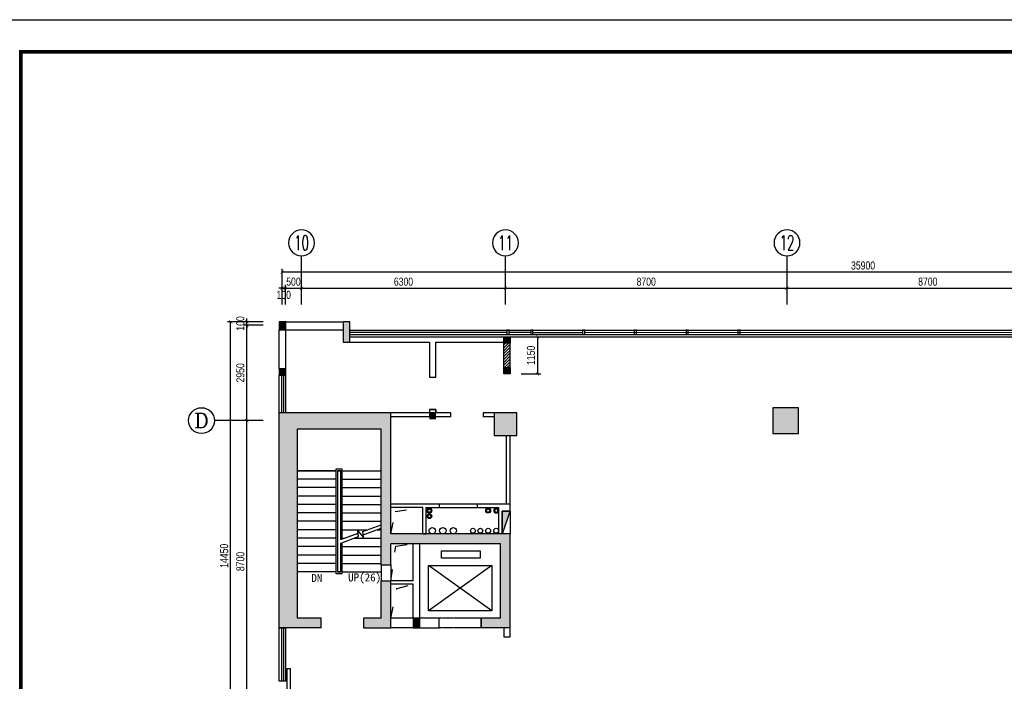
# Model space of a CAD drawing. Header units: millimetres. Extents: x -539149 to -534375, y 505028 to 505469.
# Tile 10 of 135: x -538533 to -538229, y 505254 to 505459. Entities that reach past the tile are written whole.
import ezdxf
from ezdxf.enums import TextEntityAlignment as Align

# ---------------------------------------------------------------- set-up
doc = ezdxf.new("R2010")
doc.units = ezdxf.units.MM
doc.header["$LTSCALE"] = 10
doc.linetypes.add('ACAD_ISO03W100', pattern=[30, 12, -18])
doc.linetypes.add('DASH', pattern=[0.35, 0.25, -0.1])
doc.layers.get('Defpoints').update_dxf_attribs({"color": 8})
for name, color, linetype in [('-排水立管', 41, 'Continuous'), ('-消火栓', 242, 'Continuous'), ('A-建筑-原墙体', 2, 'Continuous'), ('A-建筑-柱子、剪力墙', 251, 'Continuous'), ('A-建筑-楼梯', 9, 'Continuous'), ('A-建筑-窗户', 4, 'Continuous'), ('A-建筑-轴号', 3, 'Continuous'), ('A2图框$0$E-图框', 100, 'Continuous'), ('AXIS_TEXT', 50, 'Continuous'), ('B-平面-家具L', 30, 'Continuous'), ('B-平面-尺寸', 8, 'Continuous'), ('B-平面-门洞线', 8, 'Continuous'), ('E-填充', 251, 'Continuous'), ('E-墙体尺寸定位图层', 251, 'Continuous'), ('E-文本', 7, 'Continuous'), ('WINDOW', 12, 'Continuous'), ('水管', 8, 'Continuous')]:
    doc.layers.add(name, color=color, linetype=linetype)
doc.layers.add('A-批量打印图层', color=251, linetype='Continuous', plot=False)
doc.layers.add('A2图框$0$图框外线', color=1, linetype='Continuous', plot=False)
doc.styles.add('_TCH_AXIS', font='COMPLEX', dxfattribs={"bigfont": 'GBCBIG'})
doc.styles.add('CCD_DIM', font='txt', dxfattribs={"width": 0.8})
doc.styles.add('COMPLEX', font='COMPLEX')
doc.styles.add('黑体', font='simhei.ttf')
doc.dimstyles.new('1-1', dxfattribs={"dimscale": 0, "dimtxt": 2.5, "dimasz": 1, "dimexe": 1, "dimexo": 1, "dimgap": 0.75, "dimtad": 1, "dimdec": 0, "dimrnd": 0.005, "dimzin": 0, "dimdsep": 46, "dimtxsty": 'CCD_DIM', "dimblk": 'ARCHTICK', "dimcen": 0.13, "dimclrd": 44, "dimclre": 44, "dimclrt": 50, "dimadec": 0, "dimazin": 0, "dimtfac": 1, "dimtdec": 0, "dimtix": 1, "dimtmove": 2, "dimatfit": 3, "dimldrblk": 'HBA_Leader_Dot', "dimfxl": 5, "dimfxlon": 1, "dimtvp": 1, "dimtolj": 1, "dimtzin": 0, "dimarcsym": 0})

# ---------------------------------------------------------------- blocks, each defined once
blk = doc.blocks.new('A2图框')
at = {"layer": 'A2图框$0$E-图框', "color": 4, "const_width": 1.13}
blk.add_lwpolyline([(-363.4, 295.3), (209.38, 295.3), (209.38, -104.9), (-363.4, -104.9)], close=True, dxfattribs=at)
at = {"layer": 'A2图框$0$图框外线', "color": 1}
blk.add_lwpolyline([(-374.72, 305.2), (219.28, 305.2), (219.28, -114.8), (-374.72, -114.8)], close=True, dxfattribs=at)
blk.add_lwpolyline([(-374.72, 305.2), (219.28, 305.2), (219.28, -114.8), (-374.72, -114.8)], close=True, dxfattribs=at)
blk.add_lwpolyline([(-374.72, 305.2), (219.28, 305.2), (219.28, -114.8), (-374.72, -114.8)], close=True, dxfattribs=at)
blk = doc.blocks.new('YL')
at = {"layer": '水管'}
for radius in [75, 50]:
    blk.add_circle((0, 0), radius, dxfattribs=at)
blk = doc.blocks.new('WL')
at = {"layer": '-排水立管'}
for radius in [75, 50]:
    blk.add_circle((0, 0), radius, dxfattribs=at)
blk = doc.blocks.new('$TwtSys$00000434')
for p, q in [((-0.5, 0.5), (-0.5, -0.5)), ((-0.5, -0.5), (0.5, 0.5)), ((0.5, 0.5), (-0.5, 0.5)), ((0.5, -0.5), (0.5, 0.5)), ((-0.5, -0.5), (0.5, -0.5))]:
    blk.add_line(p, q)
blk.add_solid([(0.5, -0.5), (0.5, 0.5), (-0.5, -0.5)])
blk = doc.blocks.new('_ArchTick')
at = {"color": 0, "linetype": 'ByBlock', "const_width": 0.15}
blk.add_lwpolyline([(-0.5, -0.5), (0.5, 0.5)], dxfattribs=at)
blk = doc.blocks.new('HBA_Leader_Dot')
at = {"color": 0, "linetype": 'ByBlock'}
blk.add_line((-5, 0), (-10, 0), dxfattribs=at)
at = {"color": 0, "linetype": 'ByBlock', "const_width": 5}
blk.add_lwpolyline([(-2.5, 0, 1), (2.5, 0, 1)], format="xyb", close=True, dxfattribs=at)
blk = doc.blocks.new('*D761')
at = {"layer": 'B-平面-尺寸', "color": 44, "lineweight": -2, "ltscale": 0.01, "transparency": 16777216}
for p, q in [((-538451.92, 505370.6), (-538451.92, 505376.6)), ((-538450.92, 505370.6), (-538450.92, 505376.6)), ((-538451.92, 505375.6), (-538452.92, 505375.6)), ((-538451.92, 505375.6), (-538450.92, 505375.6)), ((-538450.92, 505375.6), (-538449.92, 505375.6))]:
    blk.add_line(p, q, dxfattribs=at)
at = {"layer": 'Defpoints', "color": 0, "ltscale": 0.01, "transparency": 16777216}
for p in [(-538450.92, 505375.6), (-538451.92, 505365.6), (-538450.92, 505365.6)]:
    blk.add_point(p, dxfattribs=at)
at = {"layer": 'B-平面-尺寸', "color": 44, "lineweight": -2, "ltscale": 0.01, "transparency": 16777216}
blk.add_blockref('_ArchTick', (-538451.92, 505375.6), dxfattribs=at)
at = {"layer": 'B-平面-尺寸', "color": 44, "lineweight": -2, "ltscale": 0.01, "transparency": 16777216, "rotation": 180}
blk.add_blockref('_ArchTick', (-538450.92, 505375.6), dxfattribs=at)
at = {"layer": 'B-平面-尺寸', "color": 50, "ltscale": 0.01, "transparency": 16777216, "insert": (-538451.42, 505373.52), "char_height": 2.5, "attachment_point": 5, "style": 'CCD_DIM'}
blk.add_mtext('\\A1;100', dxfattribs=at)
blk = doc.blocks.new('*D762')
at = {"layer": 'B-平面-尺寸', "color": 44, "lineweight": -2, "ltscale": 0.01, "transparency": 16777216}
for p, q in [((-538450.92, 505370.6), (-538450.92, 505376.6)), ((-538445.92, 505370.6), (-538445.92, 505376.6)), ((-538450.92, 505375.6), (-538451.92, 505375.6)), ((-538450.92, 505375.6), (-538445.92, 505375.6)), ((-538445.92, 505375.6), (-538444.92, 505375.6))]:
    blk.add_line(p, q, dxfattribs=at)
at = {"layer": 'Defpoints', "color": 0, "ltscale": 0.01, "transparency": 16777216}
for p in [(-538445.92, 505375.6), (-538450.92, 505365.6), (-538445.92, 505365.6)]:
    blk.add_point(p, dxfattribs=at)
at = {"layer": 'B-平面-尺寸', "color": 44, "lineweight": -2, "ltscale": 0.01, "transparency": 16777216}
blk.add_blockref('_ArchTick', (-538450.92, 505375.6), dxfattribs=at)
at = {"layer": 'B-平面-尺寸', "color": 44, "lineweight": -2, "ltscale": 0.01, "transparency": 16777216, "rotation": 180}
blk.add_blockref('_ArchTick', (-538445.92, 505375.6), dxfattribs=at)
at = {"layer": 'B-平面-尺寸', "color": 50, "ltscale": 0.01, "transparency": 16777216, "insert": (-538448.42, 505377.6), "char_height": 2.5, "attachment_point": 5, "style": 'CCD_DIM'}
blk.add_mtext('\\A1;500', dxfattribs=at)
blk = doc.blocks.new('_AXISO')
blk.add_circle((0, 0), 0.5)
at = {"layer": 'AXIS_TEXT', "style": 'COMPLEX', "width": 1.041667}
blk.add_attdef('A', text='', height=0.56, dxfattribs=at).set_placement((-0.25, -0.28), (0.25, -0.28), align=Align.FIT)
blk = doc.blocks.new('*D782')
at = {"layer": 'B-平面-尺寸', "color": 44, "lineweight": -2, "ltscale": 0.01, "transparency": 16777216}
for p, q in [((-538457.82, 505365.2), (-538463.82, 505365.2)), ((-538457.82, 505364.2), (-538463.82, 505364.2)), ((-538462.82, 505365.2), (-538462.82, 505366.2)), ((-538462.82, 505364.2), (-538462.82, 505365.2)), ((-538462.82, 505364.2), (-538462.82, 505363.2))]:
    blk.add_line(p, q, dxfattribs=at)
at = {"layer": 'Defpoints', "color": 0, "ltscale": 0.01, "transparency": 16777216}
for p in [(-538462.82, 505365.2), (-538452.82, 505365.2), (-538452.82, 505364.2)]:
    blk.add_point(p, dxfattribs=at)
at = {"layer": 'B-平面-尺寸', "color": 44, "lineweight": -2, "ltscale": 0.01, "transparency": 16777216}
for p, rotation in [((-538462.82, 505365.2), 270), ((-538462.82, 505364.2), 90)]:
    blk.add_blockref('_ArchTick', p, dxfattribs=dict(at, rotation=rotation))
at = {"layer": 'B-平面-尺寸', "color": 50, "ltscale": 0.01, "transparency": 16777216, "insert": (-538464.82, 505364.7), "char_height": 2.5, "attachment_point": 5, "rotation": 90, "style": 'CCD_DIM'}
blk.add_mtext('\\A1;100', dxfattribs=at)
blk = doc.blocks.new('_FZH')
at = {"layer": 'A-建筑-原墙体'}
blk.add_lwpolyline([(-0.5, -0.5), (0.5, -0.5), (0.5, 0.5), (-0.5, 0.5)], close=True, dxfattribs=at)
at = {"layer": 'A-建筑-柱子、剪力墙'}
blk.add_solid([(-0.5, -0.5), (0.5, -0.5), (-0.5, 0.5), (0.5, 0.5)], dxfattribs=at)
blk = doc.blocks.new('*D793')
at = {"layer": 'Defpoints', "color": 0, "ltscale": 0.01, "transparency": 16777216}
for p in [(-538381.42, 505360.6), (-538381.42, 505349.1), (-538373.03, 505349.1)]:
    blk.add_point(p, dxfattribs=at)
at = {"layer": 'E-墙体尺寸定位图层', "color": 44, "lineweight": -2, "ltscale": 0.01, "transparency": 16777216}
for p, q in [((-538378.03, 505360.6), (-538372.03, 505360.6)), ((-538373.03, 505360.6), (-538373.03, 505349.1)), ((-538378.03, 505349.1), (-538372.03, 505349.1))]:
    blk.add_line(p, q, dxfattribs=at)
for p, rotation in [((-538373.03, 505360.6), 90), ((-538373.03, 505349.1), 270)]:
    blk.add_blockref('_ArchTick', p, dxfattribs=dict(at, rotation=rotation))
at = {"layer": 'E-墙体尺寸定位图层', "color": 50, "ltscale": 0.01, "transparency": 16777216, "insert": (-538375.03, 505354.85), "char_height": 2.5, "attachment_point": 5, "rotation": 90, "style": 'CCD_DIM'}
blk.add_mtext('\\A1;1150', dxfattribs=at)

msp = doc.modelspace()

# ---------------------------------------------------------------- hatches: boundary and pattern name
at = {"layer": 'A-建筑-柱子、剪力墙'}
for points in [[(-538383.416, 505360.599), (-538383.416, 505358.599), (-538381.416, 505358.599), (-538381.416, 505360.599)], [(-538383.416, 505351.099), (-538383.416, 505349.099), (-538381.416, 505349.099), (-538381.416, 505351.099)], [(-538406.417, 505337.099), (-538406.417, 505335.099), (-538404.417, 505335.099), (-538404.417, 505337.099)]]:
    msp.add_hatch(color=256, dxfattribs=at).paths.add_polyline_path(points)
at = {"layer": 'E-填充', "ltscale": 0.01}
for points in [[(-538452.816, 505365.199), (-538452.816, 505362.699), (-538450.816, 505362.699), (-538450.816, 505365.199)], [(-538433.016, 505365.199), (-538433.016, 505358.899), (-538431.016, 505358.899), (-538431.016, 505365.199)], [(-538452.816, 505350.699), (-538452.816, 505348.699), (-538450.816, 505348.699), (-538450.816, 505350.699)], [(-538447.316, 505332.099), (-538421.316, 505332.099), (-538421.316, 505308.399), (-538421.316, 505290.199), (-538418.316, 505290.199), (-538418.316, 505296.699), (-538410.416, 505296.699), (-538384.416, 505296.699), (-538384.416, 505273.699), (-538390.416, 505273.699), (-538390.416, 505270.699), (-538381.416, 505270.699), (-538381.416, 505299.699), (-538383.816, 505299.699), (-538383.816, 505299.699), (-538384.416, 505299.699), (-538398.999, 505299.699, -0.0087673), (-538399.034, 505299.699), (-538402.249, 505299.699, -0.0087673), (-538402.284, 505299.699), (-538405.499, 505299.699, -0.0087673), (-538405.534, 505299.699), (-538410.416, 505299.699), (-538418.316, 505299.699), (-538418.316, 505299.699), (-538418.316, 505308.399), (-538418.316, 505337.099), (-538452.816, 505337.099), (-538452.816, 505337.099), (-538452.816, 505270.699), (-538450.816, 505270.699), (-538439.816, 505270.699), (-538439.816, 505273.699), (-538447.316, 505273.699)], [(-538421.316, 505273.699), (-538418.316, 505270.699), (-538418.316, 505285.199), (-538421.316, 505285.199)], [(-538421.316, 505273.699), (-538426.816, 505273.699), (-538426.816, 505270.699), (-538418.316, 505270.699)], [(-538411.416, 505273.699), (-538411.416, 505270.699), (-538409.416, 505270.699), (-538409.416, 505273.699)]]:
    msp.add_hatch(color=256, dxfattribs=at).paths.add_polyline_path(points)
at = {"layer": 'E-墙体尺寸定位图层', "ltscale": 0.01}
h = msp.add_hatch(dxfattribs=at)
h.set_pattern_fill('ANSI31', color=8, scale=20, style=0)
h.set_pattern_definition([(45, (-538383.4164, 505349.09865), (-0.449013, 0.449013), [])])
h.paths.add_polyline_path([(-538383.416, 505349.099), (-538381.416, 505349.099), (-538381.416, 505360.599), (-538383.416, 505360.599)])

# ---------------------------------------------------------------- linework, layer by layer
at = {"ltscale": 0.01}
for p, q in [((-538381.416, 505306.699, 0.069), (-538381.416, 505299.699, 0.069)), ((-538452.816, 505270.699, 0.069), (-538450.816, 505270.699, 0.069)), ((-538450.816, 505254.199, 0.069), (-538452.816, 505254.199, 0.069))]:
    msp.add_line(p, q, dxfattribs=at)
at = {"linetype": 'DASH', "ltscale": 0.01}
for p, q in [((-538390.416, 505273.699, 0.069), (-538403.416, 505273.699, 0.069)), ((-538390.416, 505270.699, 0.069), (-538403.416, 505270.699, 0.069))]:
    msp.add_line(p, q, dxfattribs=at)
at = {"color": 8, "linetype": 'ACAD_ISO03W100', "ltscale": 0.03, "elevation": 0.069}
for points in [[(-538418.316, 505299.699), (-538416.999, 505306.619), (-538408.416, 505307.899)], [(-538418.317, 505285.199), (-538416.83, 505295.906), (-538411.416, 505296.699)], [(-538418.316, 505273.699), (-538416.43, 505282.824), (-538411.416, 505284.199)]]:
    msp.add_lwpolyline(points, dxfattribs=at)
at = {"layer": 'A-建筑-原墙体', "ltscale": 0.01}
for p, q in [((-538452.816, 505365.199, 0.069), (-538452.816, 505362.699, 0.069)), ((-538450.816, 505365.199, 0.069), (-538452.816, 505365.199, 0.069)), ((-538450.816, 505362.699, 0.069), (-538450.816, 505365.199, 0.069)), ((-538450.816, 505365.199, 0.069), (-538433.016, 505365.199, 0.069)), ((-538433.016, 505365.199, 0.069), (-538433.016, 505358.899, 0.069)), ((-538431.016, 505365.199, 0.069), (-538433.016, 505365.199, 0.069)), ((-538431.016, 505358.899, 0.069), (-538431.016, 505365.199, 0.069)), ((-538452.816, 505362.699, 0.069), (-538450.816, 505362.699, 0.069)), ((-538452.816, 505350.699, 0.069), (-538452.816, 505362.699, 0.069)), ((-538450.816, 505362.699, 0.069), (-538433.016, 505362.699, 0.069)), ((-538450.816, 505350.699, 0.069), (-538450.816, 505362.699, 0.069)), ((-538433.016, 505358.899, 0.069), (-538406.416, 505358.899, 0.069)), ((-538431.016, 505360.599, 0.069), (-538383.416, 505360.599, 0.069)), ((-538406.416, 505358.899, 0.069), (-538406.416, 505348.099, 0.069)), ((-538404.416, 505348.099, 0.069), (-538404.416, 505358.899, 0.069)), ((-538404.416, 505358.899, 0.069), (-538381.416, 505358.899, 0.069)), ((-538383.416, 505351.099, 0.069), (-538383.416, 505358.599, 0.069)), ((-538381.416, 505351.099, 0.069), (-538381.416, 505358.599, 0.069)), ((-538452.816, 505350.699, 0.069), (-538452.816, 505348.699, 0.069)), ((-538450.816, 505350.699, 0.069), (-538452.816, 505350.699, 0.069)), ((-538450.816, 505348.699, 0.069), (-538450.816, 505350.699, 0.069)), ((-538452.816, 505348.699, 0.069), (-538450.816, 505348.699, 0.069)), ((-538406.416, 505348.099, 0.069), (-538404.416, 505348.099, 0.069)), ((-538418.316, 505337.099, 0.069), (-538452.816, 505337.099, 0.069)), ((-538452.816, 505270.699, 0.069), (-538452.816, 505337.099, 0.069)), ((-538418.316, 505308.399, 0.069), (-538418.316, 505337.099, 0.069)), ((-538399.815, 505337.099, 0.069), (-538418.316, 505337.099, 0.069)), ((-538404.417, 505338.099, 0.069), (-538406.417, 505338.099, 0.069)), ((-538406.417, 505338.099, 0.069), (-538406.417, 505337.099, 0.069)), ((-538404.416, 505338.099, 0.069), (-538406.416, 505338.099, 0.069)), ((-538406.416, 505338.099, 0.069), (-538406.416, 505335.899, 0.069)), ((-538406.416, 505338.099, 0.069), (-538404.416, 505338.099, 0.069)), ((-538404.417, 505337.099, 0.069), (-538404.417, 505338.099, 0.069)), ((-538404.416, 505338.099, 0.069), (-538404.416, 505337.099, 0.069)), ((-538399.815, 505335.899, 0.069), (-538399.815, 505337.099, 0.069)), ((-538386.816, 505337.099, 0.069), (-538389.816, 505337.099, 0.069)), ((-538389.816, 505337.099, 0.069), (-538389.816, 505335.899, 0.069)), ((-538386.416, 505337.099, 0.069), (-538387.416, 505337.099, 0.069)), ((-538399.815, 505335.899, 0.069), (-538418.316, 505335.899, 0.069)), ((-538386.416, 505335.899, 0.069), (-538389.816, 505335.899, 0.069)), ((-538421.316, 505332.099, 0.069), (-538447.316, 505332.099, 0.069)), ((-538447.316, 505332.099, 0.069), (-538447.316, 505273.699, 0.069)), ((-538421.316, 505308.399, 0.069), (-538421.316, 505332.099, 0.069)), ((-538382.616, 505308.899, 0.069), (-538382.616, 505330.099, 0.069)), ((-538381.416, 505308.899, 0.069), (-538381.416, 505330.099, 0.069)), ((-538421.316, 505290.199, 0.069), (-538421.316, 505308.399, 0.069)), ((-538403.316, 505308.899, 0.069), (-538418.316, 505308.899, 0.069)), ((-538418.316, 505299.699, 0.069), (-538418.316, 505308.399, 0.069)), ((-538408.416, 505307.899, 0.069), (-538418.316, 505307.899, 0.069)), ((-538408.416, 505299.699, 0.069), (-538408.416, 505307.899, 0.069)), ((-538407.416, 505299.699, 0.069), (-538407.416, 505307.899, 0.069)), ((-538407.416, 505307.899, 0.069), (-538403.316, 505307.899, 0.069)), ((-538403.316, 505307.899, 0.069), (-538403.316, 505308.899, 0.069)), ((-538381.416, 505308.899, 0.069), (-538391.616, 505308.899, 0.069)), ((-538391.616, 505308.899, 0.069), (-538391.616, 505307.899, 0.069)), ((-538391.616, 505307.899, 0.069), (-538384.916, 505307.899, 0.069)), ((-538384.916, 505299.699, 0.069), (-538384.916, 505307.899, 0.069)), ((-538383.816, 505308.899, 0.069), (-538384.416, 505308.899, 0.069)), ((-538381.416, 505306.699, 0.069), (-538383.916, 505306.699, 0.069)), ((-538383.916, 505299.699, 0.069), (-538383.916, 505306.699, 0.069)), ((-538381.416, 505306.699, 0.069), (-538381.416, 505308.899, 0.069)), ((-538410.416, 505299.699, 0.069), (-538418.316, 505299.699, 0.069)), ((-538384.416, 505299.699, 0.069), (-538410.416, 505299.699, 0.069)), ((-538408.416, 505299.699, 0.069), (-538407.416, 505299.699, 0.069)), ((-538381.416, 505299.699, 0.069), (-538384.416, 505299.699, 0.069)), ((-538381.416, 505270.699, 0.069), (-538381.416, 505299.699, 0.069)), ((-538418.316, 505290.199, 0.069), (-538418.316, 505296.699, 0.069)), ((-538410.416, 505296.699, 0.069), (-538418.316, 505296.699, 0.069)), ((-538411.416, 505285.199, 0.069), (-538411.416, 505296.699, 0.069)), ((-538384.416, 505296.699, 0.069), (-538410.416, 505296.699, 0.069)), ((-538409.416, 505284.199, 0.069), (-538409.416, 505296.699, 0.069)), ((-538384.416, 505273.699, 0.069), (-538384.416, 505296.699, 0.069)), ((-538421.316, 505290.199, 0.069), (-538418.316, 505290.199, 0.069)), ((-538421.316, 505273.699, 0.069), (-538421.316, 505285.199, 0.069)), ((-538421.316, 505285.199, 0.069), (-538418.316, 505285.199, 0.069)), ((-538411.416, 505285.199, 0.069), (-538418.316, 505285.199, 0.069)), ((-538418.316, 505270.699, 0.069), (-538418.316, 505285.199, 0.069)), ((-538411.416, 505284.199, 0.069), (-538418.316, 505284.199, 0.069)), ((-538411.416, 505273.699, 0.069), (-538411.416, 505284.199, 0.069)), ((-538409.416, 505273.699, 0.069), (-538409.416, 505284.199, 0.069)), ((-538439.816, 505273.699, 0.069), (-538447.316, 505273.699, 0.069)), ((-538439.816, 505270.699, 0.069), (-538439.816, 505273.699, 0.069)), ((-538421.316, 505273.699, 0.069), (-538426.816, 505273.699, 0.069)), ((-538426.816, 505273.699, 0.069), (-538426.816, 505270.699, 0.069)), ((-538411.416, 505273.699, 0.069), (-538418.316, 505273.699, 0.069)), ((-538411.416, 505273.699, 0.069), (-538411.416, 505270.699, 0.069)), ((-538409.416, 505273.699, 0.069), (-538411.416, 505273.699, 0.069)), ((-538403.416, 505273.699, 0.069), (-538409.416, 505273.699, 0.069)), ((-538409.416, 505270.699, 0.069), (-538409.416, 505273.699, 0.069)), ((-538403.416, 505270.699, 0.069), (-538403.416, 505273.699, 0.069)), ((-538384.416, 505273.699, 0.069), (-538390.416, 505273.699, 0.069)), ((-538390.416, 505270.699, 0.069), (-538390.416, 505273.699, 0.069)), ((-538390.416, 505273.699, 0.069), (-538390.416, 505270.699, 0.069)), ((-538439.816, 505270.699, 0.069), (-538452.816, 505270.699, 0.069)), ((-538450.816, 505270.699, 0.069), (-538452.816, 505270.699, 0.069)), ((-538426.816, 505270.699, 0.069), (-538418.316, 505270.699, 0.069)), ((-538411.416, 505270.699, 0.069), (-538418.316, 505270.699, 0.069)), ((-538411.416, 505270.699, 0.069), (-538409.416, 505270.699, 0.069)), ((-538409.416, 505270.699, 0.069), (-538403.416, 505270.699, 0.069)), ((-538381.416, 505270.699, 0.069), (-538390.416, 505270.699, 0.069)), ((-538383.416, 505270.699, 0.069), (-538383.416, 505267.949, 0.069)), ((-538381.416, 505270.699, 0.069), (-538383.416, 505270.699, 0.069)), ((-538381.416, 505267.949, 0.069), (-538381.416, 505270.699, 0.069)), ((-538383.416, 505267.949, 0.069), (-538381.416, 505267.949, 0.069)), ((-538450.316, 505249.699, 0.069), (-538450.316, 505258.199, 0.069)), ((-538450.316, 505258.199, 0.069), (-538449.316, 505258.199, 0.069)), ((-538449.316, 505249.699, 0.069), (-538449.316, 505258.199, 0.069))]:
    msp.add_line(p, q, dxfattribs=at)
at = {"layer": 'A-建筑-原墙体', "ltscale": 0.01, "elevation": 0.069}
for points in [[(-538381.416, 505358.599), (-538383.416, 505358.599), (-538383.416, 505360.599), (-538381.416, 505360.599), (-538381.416, 505358.599)], [(-538381.416, 505349.099), (-538383.416, 505349.099), (-538383.416, 505351.099), (-538381.416, 505351.099), (-538381.416, 505349.099)]]:
    msp.add_lwpolyline(points, dxfattribs=at)
at = {"layer": 'A-建筑-楼梯', "ltscale": 0.01}
for p, q in [((-538421.316, 505319.199, 0.069), (-538421.316, 505332.099, 0.069)), ((-538435.316, 505319.199, 0.069), (-538447.316, 505319.199, 0.069)), ((-538447.316, 505319.199, 0.069), (-538435.316, 505319.199, 0.069)), ((-538433.316, 505319.199, 0.069), (-538421.316, 505319.199, 0.069)), ((-538433.316, 505319.199, 0.069), (-538421.316, 505319.199, 0.069)), ((-538421.316, 505302.519, 0.069), (-538421.316, 505319.199, 0.069)), ((-538435.316, 505316.599, 0.069), (-538447.316, 505316.599, 0.069)), ((-538433.316, 505316.599, 0.069), (-538421.316, 505316.599, 0.069)), ((-538435.316, 505313.999, 0.069), (-538447.316, 505313.999, 0.069)), ((-538433.316, 505313.999, 0.069), (-538421.316, 505313.999, 0.069)), ((-538435.316, 505311.399, 0.069), (-538447.316, 505311.399, 0.069)), ((-538433.316, 505311.399, 0.069), (-538421.316, 505311.399, 0.069)), ((-538435.316, 505308.799, 0.069), (-538447.316, 505308.799, 0.069)), ((-538433.316, 505308.799, 0.069), (-538421.316, 505308.799, 0.069)), ((-538435.316, 505306.199, 0.069), (-538447.316, 505306.199, 0.069)), ((-538435.316, 505303.599, 0.069), (-538447.316, 505303.599, 0.069)), ((-538433.316, 505306.199, 0.069), (-538421.316, 505306.199, 0.069)), ((-538433.316, 505303.599, 0.069), (-538421.316, 505303.599, 0.069)), ((-538435.316, 505300.999, 0.069), (-538447.316, 505300.999, 0.069)), ((-538433.316, 505300.999, 0.069), (-538425.469, 505300.999, 0.069)), ((-538428.364, 505298.874, 0.069), (-538428.523, 505300.652, 0.069)), ((-538428.523, 505300.652, 0.069), (-538426.79, 505298.594, 0.069)), ((-538426.956, 505300.454, 0.069), (-538421.316, 505302.519, 0.069)), ((-538426.79, 505298.594, 0.069), (-538426.956, 505300.454, 0.069)), ((-538426.864, 505299.423, 0.069), (-538421.316, 505301.454, 0.069)), ((-538422.559, 505300.999, 0.069), (-538421.316, 505300.999, 0.069)), ((-538435.316, 505298.399, 0.069), (-538447.316, 505298.399, 0.069)), ((-538433.816, 505297.944, 0.069), (-538428.456, 505299.906, 0.069)), ((-538433.816, 505296.879, 0.069), (-538428.364, 505298.874, 0.069)), ((-538433.316, 505298.399, 0.069), (-538432.573, 505298.399, 0.069)), ((-538429.664, 505298.399, 0.069), (-538421.316, 505298.399, 0.069)), ((-538435.316, 505295.799, 0.069), (-538447.316, 505295.799, 0.069)), ((-538433.316, 505295.799, 0.069), (-538421.316, 505295.799, 0.069)), ((-538402.691, 505292.199, 0.069), (-538402.691, 505294.449, 0.069)), ((-538402.691, 505294.449, 0.069), (-538390.691, 505294.449, 0.069)), ((-538390.691, 505294.449, 0.069), (-538390.691, 505292.199, 0.069)), ((-538435.316, 505293.199, 0.069), (-538447.316, 505293.199, 0.069)), ((-538433.316, 505293.199, 0.069), (-538421.316, 505293.199, 0.069)), ((-538390.691, 505292.199, 0.069), (-538402.691, 505292.199, 0.069)), ((-538435.316, 505290.599, 0.069), (-538447.316, 505290.599, 0.069)), ((-538433.316, 505290.599, 0.069), (-538421.316, 505290.599, 0.069)), ((-538406.666, 505275.949, 0.069), (-538406.666, 505289.949, 0.069)), ((-538406.666, 505289.949, 0.069), (-538387.166, 505289.949, 0.069)), ((-538387.166, 505289.949, 0.069), (-538406.666, 505275.949, 0.069)), ((-538387.166, 505275.949, 0.069), (-538406.666, 505289.949, 0.069)), ((-538387.166, 505289.949, 0.069), (-538387.166, 505275.949, 0.069)), ((-538435.316, 505287.999, 0.069), (-538447.316, 505287.999, 0.069)), ((-538433.316, 505287.999, 0.069), (-538421.316, 505287.999, 0.069)), ((-538387.166, 505275.949, 0.069), (-538406.666, 505275.949, 0.069))]:
    msp.add_line(p, q, dxfattribs=at)
at = {"layer": 'A-建筑-楼梯', "color": 4}
for p, q in [((-538433.316, 505319.699, 0.069), (-538435.316, 505319.699, 0.069)), ((-538435.316, 505319.699, 0.069), (-538435.316, 505287.499, 0.069)), ((-538434.816, 505319.199, 0.069), (-538434.816, 505287.999, 0.069)), ((-538433.816, 505319.199, 0.069), (-538434.816, 505319.199, 0.069)), ((-538434.816, 505319.199, 0.069), (-538434.816, 505287.999, 0.069)), ((-538434.816, 505319.199, 0.069), (-538433.816, 505319.199, 0.069)), ((-538433.816, 505297.944, 0.069), (-538433.816, 505319.199, 0.069)), ((-538433.816, 505297.944, 0.069), (-538433.816, 505319.199, 0.069)), ((-538433.316, 505298.127, 0.069), (-538433.316, 505319.699, 0.069)), ((-538433.816, 505287.999, 0.069), (-538433.816, 505296.879, 0.069)), ((-538433.816, 505287.999, 0.069), (-538433.816, 505296.879, 0.069)), ((-538433.316, 505287.499, 0.069), (-538433.316, 505297.062, 0.069)), ((-538435.316, 505287.499, 0.069), (-538433.316, 505287.499, 0.069)), ((-538434.816, 505287.999, 0.069), (-538433.816, 505287.999, 0.069)), ((-538433.816, 505287.999, 0.069), (-538434.816, 505287.999, 0.069))]:
    msp.add_line(p, q, dxfattribs=at)
at = {"layer": 'A-建筑-楼梯', "elevation": 0.069}
for points in [[(-538441.316, 505287.999, 0, 0, 0), (-538441.316, 505326.692, 0, 0, 0), (-538426.816, 505326.692, 0, 0, 0), (-538426.816, 505306.513, 0.8, 0, 0), (-538426.816, 505303.513, 0, 0, 0)], [(-538426.816, 505287.999, 0, 0, 0), (-538426.816, 505294.143, 0.8, 0, 0), (-538426.816, 505297.143, 0, 0, 0)]]:
    msp.add_lwpolyline(points, format="xyseb", dxfattribs=at)
at = {"layer": 'A-建筑-窗户', "ltscale": 0.01}
for p, q in [((-538431.016, 505362.649, 0.069), (-538126.416, 505362.649, 0.069)), ((-538431.016, 505361.982, 0.069), (-538382.516, 505361.982, 0.069)), ((-538431.016, 505361.249, 0.069), (-538126.416, 505361.249, 0.069)), ((-538381.816, 505361.982, 0.069), (-538375.116, 505361.982, 0.069)), ((-538374.416, 505361.949, 0.069), (-538359.116, 505361.951, 0.069)), ((-538358.416, 505361.951, 0.069), (-538127.116, 505361.982, 0.069)), ((-538452.816, 505337.099, 0.069), (-538452.816, 505348.699, 0.069)), ((-538452.15, 505348.699, 0.069), (-538452.15, 505337.099, 0.069)), ((-538451.483, 505348.699, 0.069), (-538451.483, 505337.099, 0.069)), ((-538450.816, 505337.099, 0.069), (-538450.816, 505348.699, 0.069)), ((-538452.816, 505254.199, 0.069), (-538452.816, 505270.699, 0.069)), ((-538452.15, 505270.699, 0.069), (-538452.15, 505254.199, 0.069)), ((-538451.483, 505270.699, 0.069), (-538451.483, 505254.199, 0.069)), ((-538450.816, 505254.199, 0.069), (-538450.816, 505270.699, 0.069))]:
    msp.add_line(p, q, dxfattribs=at)
at = {"layer": 'A-建筑-窗户', "ltscale": 0.01, "elevation": 0.069}
for points in [[(-538382.516, 505361.249), (-538381.816, 505361.249), (-538381.816, 505362.649), (-538382.516, 505362.649)], [(-538375.116, 505361.249), (-538374.416, 505361.249), (-538374.416, 505362.649), (-538375.116, 505362.649)], [(-538359.116, 505361.249), (-538358.416, 505361.249), (-538358.416, 505362.649), (-538359.116, 505362.649)], [(-538343.116, 505361.249), (-538342.416, 505361.249), (-538342.416, 505362.649), (-538343.116, 505362.649)], [(-538327.116, 505361.249), (-538326.416, 505361.249), (-538326.416, 505362.649), (-538327.116, 505362.649)], [(-538311.116, 505361.249), (-538310.416, 505361.249), (-538310.416, 505362.649), (-538311.116, 505362.649)]]:
    msp.add_lwpolyline(points, close=True, dxfattribs=at)
at = {"layer": 'A-建筑-轴号', "ltscale": 0.01}
for p, q in [((-538445.916, 505370.599, 0.069), (-538445.916, 505385.599, 0.069)), ((-538382.916, 505370.599, 0.069), (-538382.916, 505385.599, 0.069)), ((-538295.916, 505370.599, 0.069), (-538295.916, 505385.599, 0.069)), ((-538457.816, 505334.699, 0.069), (-538472.816, 505334.699, 0.069))]:
    msp.add_line(p, q, dxfattribs=at)
at = {"layer": 'A-批量打印图层'}
msp.add_lwpolyline([(-538543.961, 505458.51), (-537949.961, 505458.51), (-537949.961, 505038.51), (-538543.961, 505038.51)], close=True, dxfattribs=at)
at = {"layer": 'B-平面-家具L', "ltscale": 0.01}
msp.add_line((-538381.416, 505360.599, 0.069), (-538126.416, 505360.599, 0.069), dxfattribs=at)
at = {"layer": 'B-平面-门洞线', "color": 8, "ltscale": 0.01}
msp.add_line((-538381.416, 505349.099, 0.069), (-538383.416, 505349.099, 0.069), dxfattribs=at)
at = {"layer": 'B-平面-门洞线', "ltscale": 0.01}
for p, q in [((-538391.616, 505308.899, 0.069), (-538403.316, 505308.899, 0.069)), ((-538403.316, 505307.899, 0.069), (-538391.616, 505307.899, 0.069))]:
    msp.add_line(p, q, dxfattribs=at)
at = {"layer": 'Defpoints', "linetype": 'Continuous', "ltscale": 0.5}
msp.add_lwpolyline([(-538532.648, 505053.909), (-538013.86, 505053.909), (-538013.86, 505448.611), (-538532.648, 505448.611)], close=True, dxfattribs=at)
at = {"layer": 'WINDOW', "linetype": 'DASH', "ltscale": 0.004}
for p, q in [((-538421.316, 505290.199, 0.069), (-538421.317, 505285.199, 0.069)), ((-538418.317, 505290.199, 0.069), (-538418.317, 505285.199, 0.069))]:
    msp.add_line(p, q, dxfattribs=at)
at = {"layer": '水管', "ltscale": 0.01}
for centre, radius in [((-538405.516, 505300.699, 0.069), 1), ((-538402.266, 505300.699, 0.069), 1), ((-538399.016, 505300.699, 0.069), 1), ((-538392.966, 505300.699, 0.069), 0.75), ((-538390.666, 505300.699, 0.069), 0.75), ((-538388.266, 505300.699, 0.069), 0.75), ((-538385.766, 505300.699, 0.069), 0.75)]:
    msp.add_circle(centre, radius, dxfattribs=at)

# ---------------------------------------------------------------- block references
at = {"layer": '-消火栓', "ltscale": 0.01, "xscale": -7.000000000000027, "yscale": 2.4, "zscale": 7, "rotation": 270.0000050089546}
msp.add_blockref('$TwtSys$00000434', (-538382.616, 505303.199, 0.069), dxfattribs=at)
at = {"layer": 'A-建筑-原墙体', "ltscale": 0.01}
for p, xscale, yscale, zscale in [((-538382.916, 505333.599, 0.069), 7, 7, 7), ((-538296.316, 505334.699, 0.069), 8, 8, 8)]:
    msp.add_blockref('_FZH', p, dxfattribs=dict(at, xscale=xscale, yscale=yscale, zscale=zscale))
at = {"layer": 'A-建筑-窗户', "ltscale": 0.5}
msp.add_blockref('A2图框', (-538169.245, 505153.313), dxfattribs=at)
at = {"layer": 'A-建筑-轴号', "ltscale": 0.01}
ref = msp.add_blockref('_AXISO', (-538445.916, 505389.599, 0.069), dxfattribs=dict(at, xscale=-8, yscale=8, zscale=8, rotation=180))
ref.add_attrib('A', '10', dxfattribs={"layer": 'AXIS_TEXT', "height": 4.5255, "style": '_TCH_AXIS', "width": 0.724138}).set_placement((-538448.179, 505387.336, 0.069), (-538443.654, 505387.336, 0.069), align=Align.FIT)
ref = msp.add_blockref('_AXISO', (-538382.916, 505389.599, 0.069), dxfattribs=dict(at, xscale=-8, yscale=8, zscale=8, rotation=180))
ref.add_attrib('A', '11', dxfattribs={"layer": 'AXIS_TEXT', "height": 4.5255, "style": '_TCH_AXIS', "width": 0.875}).set_placement((-538385.179, 505387.336, 0.069), (-538380.654, 505387.336, 0.069), align=Align.FIT)
ref = msp.add_blockref('_AXISO', (-538295.916, 505389.599, 0.069), dxfattribs=dict(at, xscale=-8, yscale=8, zscale=8, rotation=180))
ref.add_attrib('A', '12', dxfattribs={"layer": 'AXIS_TEXT', "height": 4.5255, "style": '_TCH_AXIS', "width": 0.724138}).set_placement((-538298.179, 505387.336, 0.069), (-538293.654, 505387.336, 0.069), align=Align.FIT)
ref = msp.add_blockref('_AXISO', (-538476.816, 505334.699, 0.069), dxfattribs=dict(at, xscale=8, yscale=8, zscale=8))
ref.add_attrib('A', 'D', dxfattribs={"layer": 'AXIS_TEXT', "height": 4.525, "style": '_TCH_AXIS', "width": 1.235294}).set_placement((-538479.079, 505332.436, 0.069), (-538474.554, 505332.436, 0.069), align=Align.FIT)
at = {"layer": '水管', "ltscale": 0.01, "xscale": 0.01, "yscale": 0.01, "zscale": 0.01}
for p in [(-538406.416, 505306.898, 0.069), (-538388.266, 505306.898, 0.069), (-538406.416, 505305.199, 0.069)]:
    msp.add_blockref('WL', p, dxfattribs=at)
at = {"layer": '水管', "ltscale": 0.01, "xscale": -0.009999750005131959, "yscale": 0.009999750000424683, "zscale": 0.01, "rotation": 304.4282512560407}
msp.add_blockref('YL', (-538385.766, 505306.898, 0.069), dxfattribs=at)
msp.add_blockref('YL', (-538385.766, 505306.898, 0.069), dxfattribs=at)

# ---------------------------------------------------------------- texts
at = {"layer": 'E-文本', "style": '黑体'}
for s, p in [('DN', (-538441.182, 505286.096)), ('UP(26)', (-538426.415, 505286.096))]:
    msp.add_text(s, height=2.5, dxfattribs=at).set_placement(p, align=Align.MIDDLE)

# ---------------------------------------------------------------- dimensions: what is measured, and where the dimension line sits
at = {"layer": 'B-平面-尺寸', "ltscale": 0.01}
msp.add_linear_dim(base=(-538092.916, 505380.599, 0.069), p1=(-538451.916, 505370.199, 0.069), p2=(-538092.916, 505370.199, 0.069), dimstyle='1-1', override={"dimscale": 1, "dimlfac": 100}, dxfattribs=at).render()
dim = msp.add_linear_dim(base=(-538450.916, 505375.599, 0.069), p1=(-538451.916, 505365.599, 0.069), p2=(-538450.916, 505365.599, 0.069), angle=0, dimstyle='1-1', override={"dimscale": 1, "dimlfac": 100}, dxfattribs=at)
dim.commit()
dim.dimension.update_dxf_attribs({"geometry": '*D761', "text_midpoint": (-538451.416, 505373.517, 0.069), "dimtype": 161})
for p1, p2, picture, middle in [((-538450.916, 505365.599, 0.069), (-538445.916, 505365.599, 0.069), '*D762', (-538448.416, 505377.599, 0.069)), ((-538452.816, 505364.199, 0.069), (-538452.816, 505365.199, 0.069), '*D782', (-538464.816, 505364.699, 0.069))]:
    dim = msp.add_aligned_dim(p1=p1, p2=p2, distance=10, dimstyle='1-1', override={"dimscale": 1, "dimlfac": 100}, dxfattribs=at)
    dim.commit()
    dim.dimension.update_dxf_attribs({"geometry": picture, "text_midpoint": middle})
for p1, p2, distance in [((-538445.916, 505365.599, 0.069), (-538382.916, 505365.599, 0.069), 10), ((-538382.916, 505365.599, 0.069), (-538295.916, 505365.599, 0.069), 10), ((-538295.916, 505365.599, 0.069), (-538208.916, 505365.599, 0.069), 10), ((-538452.816, 505220.699, 0.069), (-538452.816, 505365.199, 0.069), 15), ((-538452.816, 505334.699, 0.069), (-538452.816, 505364.199, 0.069), 10), ((-538452.816, 505247.699, 0.069), (-538452.816, 505334.699, 0.069), 10)]:
    msp.add_aligned_dim(p1=p1, p2=p2, distance=distance, dimstyle='1-1', override={"dimscale": 1, "dimlfac": 100}, dxfattribs=at).render()
at = {"layer": 'E-墙体尺寸定位图层', "ltscale": 0.01}
dim = msp.add_linear_dim(base=(-538373.027, 505349.099, 0.069), p1=(-538381.416, 505360.599, 0.069), p2=(-538381.416, 505349.099, 0.069), angle=90, dimstyle='1-1', override={"dimscale": 1, "dimlfac": 100}, dxfattribs=at)
dim.commit()
dim.dimension.update_dxf_attribs({"geometry": '*D793', "text_midpoint": (-538375.027, 505354.849, 0.069)})

doc.saveas('drawing.dxf')
